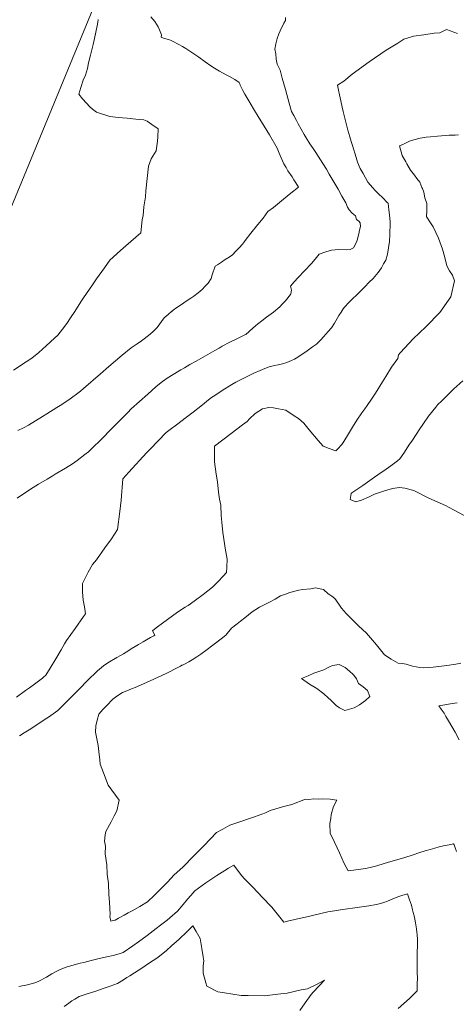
# Model space of a CAD drawing. Header units: inches. Extents: x 11351264 to 11356330, y 6702313 to 6706468.
# Tile 32 of 160: x 11354254 to 11354518, y 6702729 to 6703324. Entities that reach past the tile are written whole.
import ezdxf

# ---------------------------------------------------------------- set-up
doc = ezdxf.new("R2010")
doc.units = ezdxf.units.IN
doc.header["$MEASUREMENT"] = 0
doc.layers.add('Shumate_Contours_clip1', color=7, linetype='Continuous', lineweight=0)
doc.layers.add('Shumate_Parcels_clip1', color=7, linetype='Continuous', lineweight=0)

msp = doc.modelspace()

# ---------------------------------------------------------------- linework, layer by layer
at = {"layer": 'Shumate_Contours_clip1'}
for points, elevation in [([(11354301.54, 6703324.32), (11354301.44, 6703322.7), (11354301.06, 6703320.5), (11354300.3, 6703316.72), (11354299.47, 6703312.95), (11354298.58, 6703309.17), (11354296.93, 6703302.81), (11354295.85, 6703298.21), (11354295.09, 6703294.73), (11354293.97, 6703290.74), (11354292.56, 6703287.66), (11354291.16, 6703283.29), (11354289.83, 6703279.15), (11354292.24, 6703276.48), (11354294.55, 6703273.79), (11354296.61, 6703271.51), (11354298.25, 6703270.24), (11354300.63, 6703268.41), (11354308.76, 6703265.73), (11354313.94, 6703265.02), (11354316.36, 6703264.82), (11354319.15, 6703264.62), (11354324.4, 6703264.18), (11354329.14, 6703263.67), (11354331.21, 6703262.99), (11354334.11, 6703260.92), (11354337.86, 6703258.24), (11354337.59, 6703253.34), (11354337.39, 6703250.89), (11354336.59, 6703244.99), (11354333.61, 6703240.12), (11354331.95, 6703235.7), (11354330.44, 6703220.74), (11354330.23, 6703217.18), (11354329.29, 6703211.11), (11354328.73, 6703205.91), (11354328.3, 6703203.26), (11354327.49, 6703195.45), (11354318.27, 6703187.55), (11354315.14, 6703184.72), (11354308.71, 6703178.92), (11354305.48, 6703174.27), (11354300.59, 6703167.64), (11354298.19, 6703163.93), (11354292.76, 6703156.04), (11354291.16, 6703153.68), (11354287.54, 6703147.85), (11354284.9, 6703143.97), (11354282.7, 6703140.59), (11354280.07, 6703137.27), (11354277.19, 6703133.64), (11354275.21, 6703131.76), (11354270.2, 6703127.01), (11354265.74, 6703123.07), (11354261.6, 6703119.57), (11354258.13, 6703117.35), (11354250.41, 6703112.41)], 1392), ([(11354414.93, 6703325.56), (11354414.86, 6703323.84), (11354413.82, 6703322.21), (11354411.64, 6703317.59), (11354410.78, 6703315.69), (11354409.77, 6703312.81), (11354409.05, 6703309.74), (11354408.43, 6703306.36), (11354409.06, 6703303.54), (11354409.19, 6703300.41), (11354409.72, 6703297.28), (11354411.55, 6703293.76), (11354412.89, 6703288.93), (11354414.79, 6703282.07), (11354417.12, 6703273.82), (11354418.51, 6703268.73), (11354419.79, 6703266.3), (11354421.42, 6703263.34), (11354422.53, 6703261.3), (11354426.22, 6703254.8), (11354427.28, 6703252.73), (11354429.58, 6703249.13), (11354431.49, 6703246.39), (11354433.21, 6703243.96), (11354434.66, 6703241.76), (11354437.5, 6703237.38), (11354439.55, 6703233.9), (11354441.28, 6703230.81), (11354443.03, 6703227.8), (11354446.6, 6703221.85), (11354448.99, 6703217.62), (11354451.27, 6703213.53), (11354452.28, 6703211), (11354453.4, 6703209.31), (11354455.12, 6703207.2), (11354457.1, 6703205.69), (11354457.69, 6703203.48), (11354459.27, 6703202.45), (11354459.97, 6703201.41), (11354460.19, 6703199.22), (11354459.67, 6703197.04), (11354459.13, 6703194.86), (11354458.12, 6703191.04), (11354457.87, 6703189.84), (11354456.01, 6703186.35), (11354453.87, 6703185.38), (11354451.78, 6703185.09), (11354447.09, 6703185.35), (11354442.56, 6703184.99), (11354439.14, 6703183.83), (11354435.25, 6703182.46), (11354432.73, 6703179.57), (11354430.5, 6703176.85), (11354426.32, 6703172.5), (11354422.45, 6703168.46), (11354420.04, 6703165.76), (11354417.96, 6703163.23), (11354418.38, 6703160.8), (11354418.11, 6703158.62), (11354418.03, 6703158.4), (11354417.94, 6703158.23), (11354417.78, 6703158.04), (11354414.95, 6703154.33), (11354413.11, 6703152.42), (11354411.45, 6703150.73), (11354407.57, 6703147.44), (11354403.46, 6703144.33), (11354400.56, 6703142.31), (11354397.96, 6703140.23), (11354395.38, 6703138.07), (11354392.85, 6703135.78), (11354390.92, 6703133.91), (11354390.21, 6703133.66), (11354385.88, 6703131.62), (11354381.21, 6703129.26), (11354376.66, 6703126.82), (11354374.67, 6703125.69), (11354372.19, 6703124.32), (11354365.15, 6703120.31), (11354360.92, 6703117.89), (11354357.03, 6703115.79), (11354353.72, 6703113.88), (11354351.53, 6703112.66), (11354345.99, 6703109.25), (11354342.72, 6703107.12), (11354339.6, 6703104.85), (11354336.48, 6703102.28), (11354331.57, 6703097.92), (11354321.59, 6703089), (11354319.55, 6703086.87), (11354307.67, 6703074.83), (11354305.6, 6703072.78), (11354295.75, 6703062.99), (11354293.64, 6703061.44), (11354288.9, 6703057.71), (11354286.04, 6703055.87), (11354281.96, 6703053.14), (11354275.54, 6703049.44), (11354273.74, 6703048.36), (11354270.76, 6703046.55), (11354265.53, 6703043.4), (11354260.81, 6703040.41), (11354258.66, 6703039.05), (11354254.66, 6703036.41), (11354252.69, 6703035.11)], 1388), ([(11354333.52, 6703326.04), (11354335.81, 6703323.13), (11354337.94, 6703319.93), (11354338.72, 6703318.03), (11354339.83, 6703315.08), (11354339.7, 6703313.66), (11354341.08, 6703313.13), (11354344.72, 6703311.98), (11354345.77, 6703311.57), (11354346.52, 6703311.2), (11354350.45, 6703309.25), (11354352.61, 6703308.03), (11354354.68, 6703306.73), (11354358.15, 6703304.35), (11354362.4, 6703301.5), (11354366.31, 6703298.73), (11354369.69, 6703296.33), (11354371.91, 6703294.86), (11354374.92, 6703293.04), (11354379.04, 6703290.98), (11354381.05, 6703289.91), (11354384.15, 6703288.1), (11354386.89, 6703286.23), (11354387.27, 6703285.48), (11354387.48, 6703284.63), (11354388.13, 6703283.54), (11354389.08, 6703281.42), (11354390.24, 6703279.21), (11354392.68, 6703275.11), (11354395.59, 6703270.3), (11354398.85, 6703264.75), (11354400.33, 6703262.42), (11354405.11, 6703254.56), (11354409.82, 6703246.67), (11354411.1, 6703243.65), (11354412.32, 6703240.66), (11354413.75, 6703237.07), (11354415.16, 6703234.8), (11354416.35, 6703232.94), (11354418.79, 6703229.24), (11354419.94, 6703227.46), (11354421.17, 6703225.54), (11354422.81, 6703222.97), (11354418.1, 6703219.38), (11354413.56, 6703215.69), (11354410.04, 6703212.71), (11354407.64, 6703210.77), (11354404.15, 6703208.2), (11354401.26, 6703204.32), (11354398.11, 6703200.35), (11354393.9, 6703195.27), (11354390.51, 6703190.85), (11354390.13, 6703190.15), (11354388.82, 6703188.53), (11354386.89, 6703186.36), (11354384.85, 6703184.26), (11354382.86, 6703182.13), (11354380.86, 6703180.61), (11354378.3, 6703179.26), (11354376.12, 6703177.76), (11354373.78, 6703176.12), (11354372.35, 6703175.17), (11354370.58, 6703169.94), (11354369.97, 6703167.88), (11354368.2, 6703164.94), (11354366.26, 6703163.08), (11354364.39, 6703161.19), (11354362.02, 6703159.04), (11354359.45, 6703157.19), (11354357.55, 6703155.92), (11354354.75, 6703154.02), (11354351.89, 6703152.13), (11354349.14, 6703150.24), (11354347.01, 6703148.64), (11354346.39, 6703147.99), (11354346.2, 6703148.03), (11354343.93, 6703146.12), (11354341.48, 6703144.03), (11354337.37, 6703138.27), (11354335.04, 6703135.99), (11354332.96, 6703134.18), (11354329.42, 6703131.28), (11354327.72, 6703130.14), (11354325.15, 6703128.4), (11354321.49, 6703125.81), (11354316.06, 6703121.36), (11354312.06, 6703118.02), (11354307.97, 6703114.55), (11354302.94, 6703110.1), (11354292.75, 6703101.41), (11354290.84, 6703099.64), (11354283.96, 6703094.54), (11354278.55, 6703090.95), (11354276.66, 6703089.76), (11354270.55, 6703085.97), (11354268.06, 6703084.42), (11354259.46, 6703079.06), (11354256.47, 6703077.52), (11354253.14, 6703075.86)], 1390), ([(11354518.92, 6703315.88), (11354512.17, 6703318.24), (11354508.21, 6703316.28), (11354504.79, 6703316.18), (11354498.4, 6703315.01), (11354492.19, 6703314.37), (11354488.38, 6703312.98), (11354486.31, 6703312.45), (11354482.85, 6703310.11), (11354475.68, 6703305.91), (11354465.41, 6703298.74), (11354455.07, 6703291.27), (11354450.02, 6703286.98), (11354446.25, 6703284.68), (11354446.87, 6703281.68), (11354447.5, 6703278.82), (11354448.27, 6703275.18), (11354449.14, 6703271.32), (11354449.71, 6703268.7), (11354450.28, 6703266.33), (11354451.23, 6703262.24), (11354452.56, 6703257.5), (11354453.73, 6703253.42), (11354454.63, 6703250.51), (11354455.32, 6703248.11), (11354457.5, 6703240.9), (11354458.37, 6703238.14), (11354459.94, 6703234.21), (11354461.7, 6703231.17), (11354464.59, 6703226.06), (11354467.57, 6703222.55), (11354469.03, 6703221.03), (11354471.07, 6703219), (11354473.66, 6703216.5), (11354476.38, 6703213.83), (11354476.82, 6703213.41), (11354477.41, 6703209.4), (11354477.75, 6703206.33), (11354478.04, 6703202.1), (11354478.14, 6703199.53), (11354478.08, 6703198.17), (11354478.02, 6703197.39), (11354478.02, 6703194.54), (11354477.69, 6703190.18), (11354477.2, 6703186.4), (11354476.5, 6703182.55), (11354475.56, 6703178.95), (11354474.18, 6703176.72), (11354472.8, 6703174.22), (11354470.88, 6703171.47), (11354467.78, 6703167.88), (11354465.43, 6703165.5), (11354462.71, 6703162.69), (11354460.66, 6703160.62), (11354457.92, 6703157.99), (11354455.29, 6703155.52), (11354452.57, 6703152.68), (11354451.12, 6703151.03), (11354450.56, 6703150.41), (11354449.78, 6703149.56), (11354448.47, 6703147.45), (11354447.12, 6703145.44), (11354446.06, 6703143.56), (11354444.45, 6703140.74), (11354442.65, 6703137.92), (11354440.69, 6703135.76), (11354437.85, 6703132.53), (11354436.28, 6703130.8), (11354433.5, 6703128.15), (11354431.14, 6703126.49), (11354428.75, 6703124.73), (11354427.07, 6703123.53), (11354424.9, 6703122.02), (11354422.94, 6703120.61), (11354421.35, 6703119.68), (11354420.39, 6703118.98), (11354418.42, 6703118.14), (11354415.66, 6703117.11), (11354412.98, 6703116.28), (11354410.39, 6703115.66), (11354408.22, 6703115.2), (11354405.03, 6703114.35), (11354402.43, 6703113.37), (11354399.62, 6703112.2), (11354395.72, 6703110.65), (11354392.47, 6703109.01), (11354384.92, 6703105.09), (11354382.43, 6703103.69), (11354376.5, 6703100.09), (11354372.14, 6703097.18), (11354370.22, 6703095.86), (11354368.39, 6703094.38), (11354364.64, 6703091.38), (11354359.1, 6703087.08), (11354355.01, 6703083.96), (11354349.02, 6703079.42), (11354345.21, 6703076.59), (11354342.7, 6703074.68), (11354332.97, 6703064.66), (11354330.87, 6703062.48), (11354320.17, 6703050.7), (11354316.45, 6703046.62), (11354315.57, 6703033.76), (11354314.78, 6703026.95), (11354313.29, 6703016.17), (11354309.67, 6703010.43), (11354305.71, 6703004.96), (11354300.57, 6702997.85), (11354298.1, 6702994.88), (11354295.51, 6702990.37), (11354292.23, 6702983.38), (11354292.19, 6702978.45), (11354292.63, 6702973.39), (11354293.34, 6702969.36), (11354293.93, 6702965.19), (11354292.75, 6702963.41), (11354287.74, 6702956.18), (11354282.43, 6702948.91), (11354281.32, 6702946.98), (11354279.21, 6702943.32), (11354276.09, 6702937.99), (11354272.61, 6702932.24), (11354269.93, 6702928.01), (11354268.63, 6702926.73), (11354267.93, 6702926.2), (11354263.17, 6702922.63), (11354260.02, 6702920.42), (11354257.68, 6702918.7), (11354252.18, 6702914.81)], 1386), ([(11354519.46, 6703254.61), (11354517.38, 6703254.42), (11354513.71, 6703254.37), (11354506.69, 6703253.92), (11354502.57, 6703253.51), (11354499.9, 6703253.17), (11354496.21, 6703252.69), (11354492.46, 6703251.57), (11354489.75, 6703250.73), (11354486.1, 6703249.04), (11354483.72, 6703247.98), (11354485.45, 6703242.15), (11354487.56, 6703238.25), (11354488.28, 6703237.01), (11354490.51, 6703233.23), (11354492.75, 6703230.3), (11354494.22, 6703228.33), (11354496.03, 6703225.93), (11354497.36, 6703222.81), (11354497.65, 6703222.26), (11354498.39, 6703219.99), (11354499.14, 6703216.46), (11354500.33, 6703213.17), (11354500.31, 6703211.04), (11354500.28, 6703208.9), (11354500.06, 6703205.15), (11354500.29, 6703204.79), (11354502.12, 6703202.02), (11354504.07, 6703199.01), (11354507.41, 6703192.08), (11354509.75, 6703185.56), (11354511.17, 6703180.52), (11354512.4, 6703175.42), (11354514.08, 6703172.43), (11354515.81, 6703169.83), (11354517, 6703166.41), (11354514.77, 6703156.65), (11354508.1, 6703147.15), (11354499.69, 6703138.65), (11354491.98, 6703131.33), (11354489.51, 6703128.72), (11354484.19, 6703122.91), (11354483.18, 6703121.61), (11354482.82, 6703119.54), (11354478.99, 6703114.18), (11354475.43, 6703108.51), (11354473.53, 6703105.38), (11354469.32, 6703098.4), (11354466.89, 6703094.82), (11354464.21, 6703090.94), (11354462.76, 6703089.12), (11354460.97, 6703086.57), (11354457.91, 6703082.14), (11354455.39, 6703077.94), (11354452.9, 6703073.95), (11354450.2, 6703069.24), (11354448.97, 6703067.55), (11354446.28, 6703064.59), (11354445.24, 6703063.58), (11354441.31, 6703064.95), (11354437.68, 6703066.45), (11354434.69, 6703069.97), (11354429.16, 6703076.42), (11354425.91, 6703080.26), (11354422.78, 6703083.26), (11354420.14, 6703084.86), (11354415.12, 6703088.17), (11354410.71, 6703089.08), (11354407.69, 6703089.69), (11354404.79, 6703089.83), (11354400.92, 6703088.98), (11354396.57, 6703086.16), (11354393.08, 6703082.91), (11354391.64, 6703081.43), (11354388.8, 6703079.27), (11354381.92, 6703074.04), (11354372.02, 6703066.48), (11354371.96, 6703056.9), (11354372.98, 6703049.53), (11354373.66, 6703044.9), (11354374.35, 6703038.57), (11354374.9, 6703034.41), (11354375.79, 6703030.81), (11354376.05, 6703024.6), (11354376.32, 6703020.52), (11354377.06, 6703014.25), (11354377.97, 6703007.55), (11354378.32, 6703004.72), (11354379.54, 6702998.08), (11354379.45, 6702993.22), (11354379.16, 6702990.15), (11354377.19, 6702987.95), (11354374.16, 6702984.66), (11354370.82, 6702981.15), (11354365.07, 6702976.82), (11354359.61, 6702972.83), (11354356.02, 6702970.17), (11354354.26, 6702969.13), (11354349.54, 6702966.06), (11354346.63, 6702963.93), (11354343.57, 6702961.74), (11354340.55, 6702959.54), (11354337.58, 6702957.32), (11354335.68, 6702955.85), (11354334.51, 6702954.81), (11354335.82, 6702952.21), (11354335.26, 6702951.89), (11354333.17, 6702950.72), (11354330.87, 6702949.49), (11354328.78, 6702948.25), (11354326.02, 6702946.56), (11354324.02, 6702945.39), (11354321.66, 6702943.96), (11354319.57, 6702942.64), (11354316.94, 6702941.03), (11354315.05, 6702939.9), (11354312.89, 6702938.65), (11354307.5, 6702935.49), (11354304.92, 6702933.67), (11354301.18, 6702930.72), (11354294.93, 6702924.71), (11354290.54, 6702920.06), (11354288.95, 6702918.44), (11354286.71, 6702916.18), (11354283.15, 6702912.53), (11354280.62, 6702910.05), (11354277.3, 6702906.75), (11354271.54, 6702902.75), (11354269.5, 6702901.37), (11354265.74, 6702898.84), (11354259.92, 6702894.98), (11354256.97, 6702893.11), (11354254.12, 6702891.44)], 1384), ([(11354522.08, 6703105.97), (11354516.58, 6703101.16), (11354509.09, 6703093.69), (11354506.98, 6703091.73), (11354505.78, 6703090.11), (11354501.32, 6703084.49), (11354498.2, 6703080.13), (11354495.74, 6703076.38), (11354494.27, 6703074.15), (11354491.12, 6703069.43), (11354489.89, 6703067.58), (11354486.31, 6703062.2), (11354484.04, 6703058.79), (11354482.65, 6703057.49), (11354478.49, 6703054.6), (11354475.67, 6703052.57), (11354470.63, 6703049.09), (11354468.66, 6703047.67), (11354461.6, 6703042.78), (11354454.93, 6703038.21), (11354454.76, 6703038.05), (11354454.69, 6703037.97), (11354454.51, 6703037.87), (11354453.98, 6703034.21), (11354457.44, 6703032.76), (11354460.79, 6703033.86), (11354465.34, 6703035.79), (11354468.67, 6703037.35), (11354474.68, 6703039.36), (11354479.59, 6703040.83), (11354483.79, 6703041.47), (11354487.03, 6703041.15), (11354492.41, 6703039.73), (11354501.43, 6703035.05), (11354511.62, 6703030.58), (11354513.74, 6703029.34), (11354516.81, 6703027.72), (11354525.55, 6703023.09)], 1382), ([(11354520.84, 6702935.25), (11354517.72, 6702934.71), (11354512.28, 6702933.87), (11354504.06, 6702932.89), (11354498.15, 6702932.48), (11354495.96, 6702932.64), (11354491.7, 6702933.43), (11354487.85, 6702934.59), (11354485.41, 6702935.02), (11354483.02, 6702935.31), (11354478.7, 6702937.64), (11354474.76, 6702940.39), (11354473.09, 6702942.42), (11354471.47, 6702944.38), (11354469.85, 6702946.34), (11354463.91, 6702953.47), (11354459.06, 6702957.81), (11354455.3, 6702961.58), (11354453.72, 6702963.05), (11354451.61, 6702965.3), (11354448.69, 6702968.49), (11354447.03, 6702970.97), (11354444.62, 6702974.34), (11354442.88, 6702975.72), (11354441.74, 6702976.5), (11354440.59, 6702977.27), (11354437.91, 6702979.75), (11354432.98, 6702980.82), (11354430.11, 6702980.17), (11354425.21, 6702979.79), (11354422.96, 6702979.41), (11354417.56, 6702978.08), (11354414.84, 6702977), (11354411.9, 6702975.98), (11354408.51, 6702974.04), (11354404.81, 6702971.95), (11354401.63, 6702970.35), (11354399.13, 6702969.17), (11354394.8, 6702966.26), (11354390.18, 6702962.67), (11354387.74, 6702960.76), (11354385.56, 6702959.06), (11354382.27, 6702956.49), (11354378.73, 6702952.28), (11354376.06, 6702950.09), (11354372.59, 6702947.39), (11354370.12, 6702945.5), (11354367.56, 6702943.57), (11354363.74, 6702940.75), (11354361.2, 6702939.04), (11354358.51, 6702937.38), (11354356.35, 6702936.18), (11354353.75, 6702934.75), (11354352.53, 6702934.07), (11354352.28, 6702934), (11354351.39, 6702933.53), (11354347.45, 6702931.49), (11354345.47, 6702930.5), (11354342.64, 6702929.13), (11354337.82, 6702926.82), (11354333.01, 6702924.52), (11354328.99, 6702922.77), (11354324, 6702920.63), (11354321.77, 6702919.75), (11354318.98, 6702918.53), (11354316.39, 6702917.5), (11354312.98, 6702915.27), (11354310.55, 6702913.61), (11354306.61, 6702909.42), (11354304.5, 6702907.22), (11354301.93, 6702904.45), (11354300.99, 6702900.79), (11354300.25, 6702897.43), (11354299.99, 6702893.64), (11354301.57, 6702885.61), (11354302.11, 6702881.84), (11354302.6, 6702876.96), (11354302.89, 6702874.27), (11354304.81, 6702869.06), (11354307.6, 6702861.57), (11354314.3, 6702852.47), (11354312.92, 6702846.1), (11354311.33, 6702842.94), (11354309.41, 6702839.31), (11354306.3, 6702833.63), (11354305.88, 6702831.48), (11354305.49, 6702827.66), (11354305.98, 6702824.68), (11354305.94, 6702820.12), (11354306.86, 6702813.42), (11354307.09, 6702807.72), (11354307.8, 6702802.2), (11354308.14, 6702795.41), (11354308.53, 6702790.87), (11354308.77, 6702783.46), (11354308.73, 6702782.12), (11354309.33, 6702779.27), (11354311.97, 6702779.99), (11354313.94, 6702781.08), (11354317.42, 6702782.94), (11354319.81, 6702784.33), (11354322.13, 6702785.59), (11354326.79, 6702788.28), (11354331.36, 6702791.02), (11354335.61, 6702795.12), (11354339.51, 6702798.97), (11354343.45, 6702802.87), (11354347.6, 6702807.41), (11354352.84, 6702811.94), (11354359.32, 6702818.55), (11354365.73, 6702825.16), (11354373.19, 6702832.96), (11354376.92, 6702835.02), (11354381.23, 6702837.33), (11354387.28, 6702839.4), (11354393.79, 6702841.68), (11354396.07, 6702842.49), (11354402.71, 6702844.86), (11354405.56, 6702846.3), (11354409.04, 6702847.27), (11354413.09, 6702848.41), (11354418.71, 6702849.77), (11354426.94, 6702853), (11354428.98, 6702852.94), (11354432.05, 6702853.2), (11354434.87, 6702853.04), (11354437.1, 6702853.31), (11354441.86, 6702852.99), (11354445.91, 6702852.44), (11354443.87, 6702848.67), (11354442.46, 6702843.77), (11354442.21, 6702841.49), (11354441.61, 6702838.46), (11354441.79, 6702832.41), (11354443.01, 6702830.05), (11354447.47, 6702820.58), (11354450.41, 6702814.27), (11354452.67, 6702809.84), (11354455.91, 6702810.23), (11354460.48, 6702810.78), (11354463.15, 6702811.27), (11354465.97, 6702811.76), (11354470.01, 6702812.87), (11354474.46, 6702814.15), (11354478.5, 6702815.34), (11354480.69, 6702815.97), (11354486.91, 6702817.81), (11354491.47, 6702819.28), (11354496.06, 6702820.79), (11354499.31, 6702821.79), (11354502.2, 6702822.67), (11354505.05, 6702823.57), (11354507.72, 6702824.29), (11354510.36, 6702824.97), (11354513.8, 6702825.57), (11354516.41, 6702826.05), (11354516.72, 6702825.43), (11354517.18, 6702824.2), (11354518.16, 6702821.41)], 1382), ([(11354518.65, 6702911.39), (11354514.52, 6702910.68), (11354511.08, 6702910.06), (11354507.46, 6702909.41), (11354509, 6702907.51), (11354510.73, 6702905.01), (11354511.85, 6702903.15), (11354513.43, 6702900.41), (11354517.32, 6702893.56), (11354519.89, 6702889.04)], 1380), ([(11354253.64, 6702739.95), (11354258.85, 6702740.85), (11354263.29, 6702742.1), (11354265.79, 6702743.03), (11354270.37, 6702745.42), (11354273.66, 6702747.45), (11354277.1, 6702749.32), (11354278.61, 6702750.07), (11354282.21, 6702751.48), (11354287.01, 6702752.99), (11354290.82, 6702753.92), (11354293.04, 6702754.46), (11354297.48, 6702755.55), (11354301.5, 6702756.49), (11354304.12, 6702757.11), (11354306.93, 6702757.76), (11354310.76, 6702758.68), (11354314.21, 6702759.53), (11354316.63, 6702760.34), (11354322.65, 6702764.48), (11354325.98, 6702766.77), (11354331.2, 6702770.72), (11354336.7, 6702774.89), (11354339.26, 6702776.87), (11354343.23, 6702779.89), (11354344.97, 6702781.29), (11354349.56, 6702785.35), (11354352.94, 6702789.46), (11354355.61, 6702792.71), (11354357.59, 6702794.94), (11354360.08, 6702797.7), (11354366.61, 6702802.42), (11354373.33, 6702807), (11354378.18, 6702809.98), (11354380.3, 6702811.38), (11354383.53, 6702813.26), (11354388.2, 6702806.87), (11354390.34, 6702804.71), (11354394.54, 6702800.43), (11354398.51, 6702796.36), (11354400.6, 6702794.07), (11354406.51, 6702787.84), (11354413.91, 6702778.76), (11354416.06, 6702779.25), (11354424.94, 6702781.27), (11354427.01, 6702781.8), (11354436.29, 6702784.08), (11354440.48, 6702785.05), (11354444.44, 6702785.59), (11354448.15, 6702786.22), (11354450.85, 6702786.58), (11354456.75, 6702787.39), (11354460.98, 6702787.99), (11354465.23, 6702788.62), (11354469.77, 6702789.51), (11354473.73, 6702790.41), (11354474.25, 6702790.58), (11354476.53, 6702791.43), (11354479.29, 6702792.64), (11354482.72, 6702793.97), (11354485.21, 6702794.8), (11354488.5, 6702795.84), (11354489.76, 6702792.29), (11354490.92, 6702788.96), (11354491.55, 6702786.23), (11354492.04, 6702784.5), (11354492.57, 6702782.54), (11354493.05, 6702780.58), (11354493.51, 6702778.36), (11354494.05, 6702774.79), (11354494.28, 6702772.57), (11354494.37, 6702771.3), (11354494.55, 6702768.32), (11354494.6, 6702764.52), (11354494.53, 6702760.7), (11354494.48, 6702756.89), (11354494.5, 6702754.57), (11354494.48, 6702752.25), (11354494.44, 6702748.89), (11354494.56, 6702744.24), (11354494.54, 6702742.14), (11354494.51, 6702740.05), (11354494.41, 6702737.22), (11354493.82, 6702736.6), (11354491.85, 6702734.66), (11354489.93, 6702732.83), (11354489.88, 6702732.77), (11354489.86, 6702732.76), (11354489.79, 6702732.69), (11354486.47, 6702729.63), (11354483.02, 6702726.57)], 1384), ([(11354281.14, 6702727.67), (11354283.9, 6702729.77), (11354285.68, 6702731.15), (11354287.43, 6702732.3), (11354290.08, 6702733.91), (11354293.67, 6702735.09), (11354300.15, 6702737.12), (11354305.18, 6702738.83), (11354308.77, 6702740.05), (11354313.23, 6702741.61), (11354317.02, 6702743.96), (11354319, 6702745.22), (11354320.83, 6702746.36), (11354323.49, 6702748.08), (11354327.94, 6702750.99), (11354332.07, 6702753.74), (11354337.62, 6702757.46), (11354342.93, 6702761.58), (11354345.95, 6702764.34), (11354348.98, 6702767.13), (11354350.48, 6702768.52), (11354352, 6702769.9), (11354353.72, 6702771.49), (11354358.79, 6702776.46), (11354360.82, 6702773), (11354363.28, 6702768.79), (11354364.34, 6702762.9), (11354365.08, 6702757.87), (11354365.47, 6702755.47), (11354365.01, 6702752.38), (11354365.12, 6702747.84), (11354366.63, 6702742.12), (11354367.32, 6702740.01), (11354374.04, 6702736.57), (11354377.91, 6702735.94), (11354388.14, 6702734.4), (11354392.28, 6702734.33), (11354402.08, 6702734.23), (11354410.21, 6702735.15), (11354415.9, 6702735.82), (11354424.39, 6702737.76), (11354428.19, 6702738.35), (11354433.66, 6702741.1), (11354438.46, 6702743.72), (11354435.22, 6702740.26), (11354431.57, 6702736.45), (11354430.35, 6702734.94), (11354426.74, 6702729.93), (11354423.54, 6702725.36)], 1386)]:
    msp.add_lwpolyline(points, dxfattribs=dict(at, elevation=elevation))
at = {"layer": 'Shumate_Contours_clip1', "elevation": 1380}
msp.add_lwpolyline([(11354424.59, 6702926.06), (11354429.41, 6702922.63), (11354433.72, 6702919.98), (11354437.98, 6702916.78), (11354440.7, 6702914.39), (11354442.18, 6702912.83), (11354443.93, 6702911.26), (11354445.45, 6702909.66), (11354447.43, 6702908.23), (11354450.72, 6702906.64), (11354453.53, 6702907.51), (11354456.41, 6702908.36), (11354459.49, 6702910.2), (11354463.18, 6702912.7), (11354465.86, 6702915.1), (11354464.48, 6702918.74), (11354461.79, 6702920.93), (11354459.01, 6702922.94), (11354457.84, 6702925.73), (11354456.11, 6702928.06), (11354455.72, 6702928.45), (11354453.5, 6702930.46), (11354450.97, 6702932.62), (11354447.36, 6702934.56), (11354443.35, 6702933.94), (11354441.53, 6702933), (11354438.04, 6702931.24), (11354431.95, 6702929.18), (11354428.53, 6702927.73)], close=True, dxfattribs=at)
at = {"layer": 'Shumate_Parcels_clip1'}
msp.add_lwpolyline([(11354316, 6703373.5), (11354312, 6703364), (11354246, 6703203.5), (11354143.19, 6703239.72), (11354001, 6703280.5), (11353750, 6703342), (11353739, 6703355.5), (11353732, 6703364), (11354145, 6703434)], close=True, dxfattribs=at)

doc.saveas('drawing.dxf')
